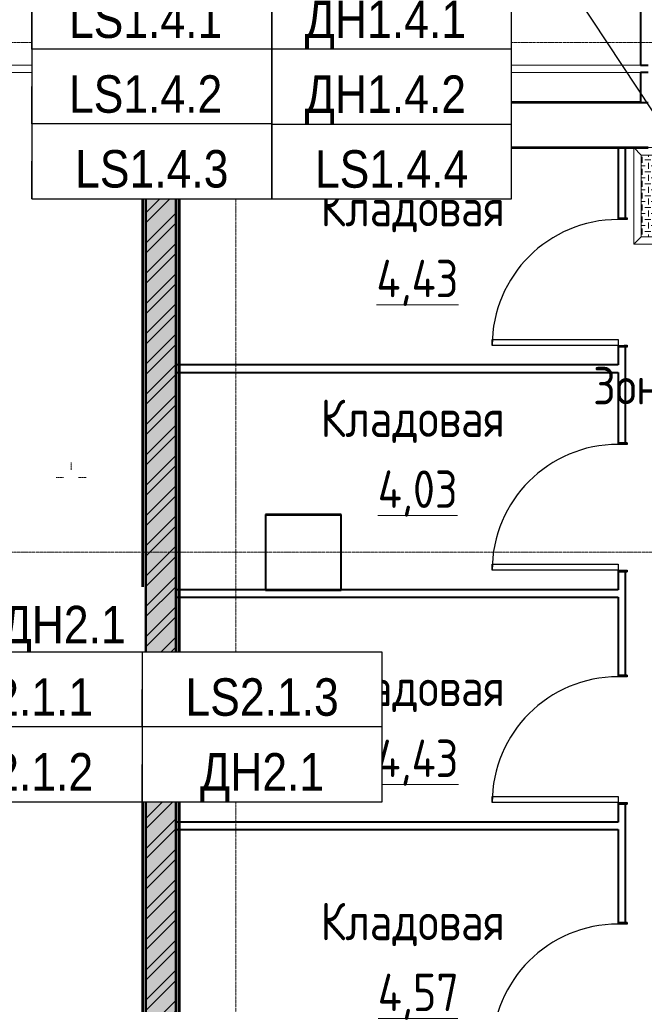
# Model space of a CAD drawing. Header units: millimetres. Extents: x -290 to 116110, y -2975 to 80225.
# Tile 78 of 247: x 21348 to 25515, y 59746 to 66314. Entities that reach past the tile are written whole.
import ezdxf
from ezdxf import colors
from ezdxf.entities.mleader import LeaderData, LeaderLine
from ezdxf.enums import TextEntityAlignment as Align
from ezdxf.math import Vec2, Vec3

# ---------------------------------------------------------------- set-up
doc = ezdxf.new("R2018")
doc.units = ezdxf.units.MM
doc.set_wipeout_variables(frame=1)
for name, pattern in [('ADSK_Линия сетки', [25, 20, -2.5, 0, -2.5]), ('ADSK_Осевая', [14, 10, -2, 0, -2]), ('ADSK_Штриховая_ш3 п1_5', [4.5, 3, -1.5]), ('Штрих_3_1_5_', [4.5, 3, -1.5])]:
    doc.linetypes.add(name, pattern=pattern)
doc.layers.add('_Разделитель помещений_', color=4, linetype='ADSK_Штриховая_ш3 п1_5', lineweight=40, true_color=0x00ffff)
for name, color, linetype, lineweight in [('Двери', 7, 'Continuous', 18), ('Каркас несущий', 7, 'Continuous', 18), ('Каркас_Импост', 7, 'Continuous', 30), ('КИП_выноска', 6, 'Continuous', 25), ('Марки помещений', 7, 'Continuous', 20), ('Монтажный зазор', 7, 'Continuous', 30), ('Несущие колонны', 7, 'Continuous', 18), ('Окна', 7, 'Continuous', 18), ('Осевая линия', 7, 'ADSK_Осевая', 18), ('Оси', 7, 'Continuous', 9), ('Панель', 7, 'Continuous', 30), ('Перекрытия', 7, 'Continuous', 18), ('Стены разрез', 7, 'Continuous', 40), ('Стены штриховка', 7, 'Continuous', 40)]:
    doc.layers.add(name, color=color, linetype=linetype, lineweight=lineweight)
doc.styles.add('Arial', font='arial.ttf', dxfattribs={"width": 0.85, "height": 350})
doc.styles.add('GOST 2.304', font='simplex.shx', dxfattribs={"width": 0.65, "oblique": 15})
doc.styles.add('GOST Common', font='GOST_Common.ttf', dxfattribs={"width": 0.9, "height": 250})
doc.styles.get("Standard").update_dxf_attribs({"font": 'arial.ttf'})
pattern_1 = [(50, (0, 0), (218.6211678, -19.1267987), [22.86, -251.46]), (355, (0, 0), (-42.2918743, 229.2684153), [18.288, -201.168]), (100.451, (18.22, -1.6), (176.3310746, 210.139632), [19.428, -213.708]), (46.184, (0, 60.96), (325.29495, -50.4516404), [34.29, -377.19]), (96.636, (27.1, 56.76), (284.8830085, 296.912656), [29.142, -320.562]), (351.184, (0, 60.96), (284.8858166, 296.910704), [27.432, -301.752]), (21, (30.48, 45.72), (181.9375257, -122.7183205), [22.86, -251.46]), (326, (30.48, 45.72), (74.1622266, 221.0261817), [18.288, -201.168]), (71.451, (45.64, 35.5), (256.100348, 98.305262), [19.428, -213.708]), (37.5, (0, 0), (3.70638957, 101.46589536), [3.353, -195.377, 3.353, -200.863, -201.93]), (37.5, (0, 0), (3.70638957, 101.46589536), [-402.946, 3.353, -198.577]), (7.5, (0, 0), (80.18357624, 120.2165259), [3.353, -113.081, 3.353, -190.805, -76.962]), (7.5, (0, 0), (80.18357624, 120.2165259), [-310.591, 3.353, -73.609]), (327.5, (-67.97, 0), (162.70864647, -6.87497134), [3.353, -72.847, 3.353, -234.391, -315.468]), (327.5, (-67.97, 0), (162.70864647, -6.87497134), [-313.944, 3.353, -312.115]), (317.5, (-98.45, 0), (177.7546761, 30.511831), [3.353, -95.707, 3.353, -154.534, -224.028]), (317.5, (-98.45, 0), (177.7546761, 30.511831), [-256.946, 3.353, -220.675])]
pattern_2 = [(45, (0, 0), (-101.0278814, 101.0278814), []), (45, (67.35, 0), (-101.0278814, 101.0278814), [])]
pattern_3 = [(0, (0, 0), (406.4, 101.6), [33.528, -271.272, 33.528, -271.272, -1625.6]), (0, (0, 0), (406.4, 101.6), [-609.6, 33.528, -576.072, 33.528, -271.272, -711.2]), (0, (0, 0), (406.4, 101.6), [-1524, 33.528, -169.672, 33.528, -474.472]), (120, (152.4, 50.8), (-291.188181, 301.1527241), [33.528, -271.272, 33.528, -271.272, -1625.6]), (120, (152.4, 50.8), (-291.188181, 301.1527241), [-609.6, 33.528, -576.072, 33.528, -271.272, -711.2]), (120, (152.4, 50.8), (-291.188181, 301.1527241), [-1524, 33.528, -169.672, 33.528, -474.472]), (240, (203.2, 254), (-115.211819, -402.7527241), [33.528, -271.272, 33.528, -271.272, -1625.6]), (240, (203.2, 254), (-115.211819, -402.7527241), [-609.6, 33.528, -576.072, 33.528, -271.272, -711.2]), (240, (203.2, 254), (-115.211819, -402.7527241), [-1524, 33.528, -169.672, 33.528, -474.472])]

# ---------------------------------------------------------------- blocks, each defined once
blk = doc.blocks.new('101_Дверь_Однопольная - _ПЧ_800х2000_Кладовая_Пр-4171002-B2_-11_400__На лист секция 4_-11_400')
at = {"layer": 'Каркас_Импост', "color": 253, "true_color": 0xaaaaaa}
for p, q in [((-430, 25), (-420, 25)), ((-430, -35), (-430, 25)), ((-420, 25), (-420, -15)), ((420, 25), (430, 25)), ((420, -15), (420, 25)), ((430, 25), (430, -35)), ((-419, -35), (-430, -35)), ((-420, -15), (-419, -15)), ((-419, -15), (-419, -35)), ((419, -15), (420, -15)), ((419, -35), (419, -15)), ((430, -35), (419, -35))]:
    blk.add_line(p, q, dxfattribs=at)
at = {"layer": 'Монтажный зазор', "color": 253, "true_color": 0xaaaaaa}
for p, q in [((-431, 25), (-430, 25)), ((-431, -35), (-431, 25)), ((-430, 25), (-430, -35)), ((430, -35), (430, 25)), ((430, 25), (431, 25)), ((431, 25), (431, -35)), ((-430, -35), (-431, -35)), ((431, -35), (430, -35))]:
    blk.add_line(p, q, dxfattribs=at)
at = {"layer": 'Панель', "color": 253, "true_color": 0xaaaaaa}
for p, q in [((-420, 865), (-380, 865)), ((-420, 25), (-420, 865)), ((-380, 865), (-380, 25)), ((-380, 25), (-420, 25))]:
    blk.add_line(p, q, dxfattribs=at)
blk.add_arc((-420, 25), 840, 0, 90, dxfattribs=at)
blk = doc.blocks.new('105_Приямок_C крышкой - 600х800-V17-B2_-11_400__На лист секция 4_-11_400')
at = {"layer": 'Каркас несущий', "lineweight": 9, "true_color": 0xd2d2d2}
h = blk.add_hatch(dxfattribs=at)
h.set_pattern_fill('FP_4', color=254, style=0, pattern_type=2)
h.set_pattern_definition([(180, (-42.23, -380), (5e-14, 400), [40, -360]), (180, (-122.23, -380), (5e-14, 400), [40, -360]), (180, (-202.23, -380), (5e-14, 400), [40, -360]), (180, (-282.23, -380), (5e-14, 400), [40, -360]), (180, (-362.23, -380), (5e-14, 400), [37.77, -362.23]), (270, (-100, -360), (400, 2e-14), [40, -360]), (270, (-180, -360), (400, 2e-14), [40, -360]), (270, (-260, -360), (400, 2e-14), [40, -360]), (270, (-340, -360), (400, 2e-14), [40, -360]), (270, (-20, -360), (400, 2e-14), [40, -360]), (180, (0, -340), (5e-14, 400), [40, -360]), (180, (-80, -340), (5e-14, 400), [40, -360]), (180, (-160, -340), (5e-14, 400), [40, -360]), (180, (-240, -340), (5e-14, 400), [40, -360]), (180, (-320, -340), (5e-14, 400), [40, -360]), (270, (-57.77, -320), (400, 2e-14), [40, -360]), (270, (-137.77, -320), (400, 2e-14), [40, -360]), (270, (-217.77, -320), (400, 2e-14), [40, -360]), (270, (-297.77, -320), (400, 2e-14), [40, -360]), (270, (-377.77, -320), (400, 2e-14), [40, -360]), (180, (-42.23, -300), (5e-14, 400), [40, -360]), (180, (-122.23, -300), (5e-14, 400), [40, -360]), (180, (-202.23, -300), (5e-14, 400), [40, -360]), (180, (-282.23, -300), (5e-14, 400), [40, -360]), (180, (-362.23, -300), (5e-14, 400), [37.77, -362.23]), (270, (-100, -280), (400, 2e-14), [40, -360]), (270, (-180, -280), (400, 2e-14), [40, -360]), (270, (-260, -280), (400, 2e-14), [40, -360]), (270, (-340, -280), (400, 2e-14), [40, -360]), (270, (-20, -280), (400, 2e-14), [40, -360]), (180, (0, -260), (5e-14, 400), [40, -360]), (180, (-80, -260), (5e-14, 400), [40, -360]), (180, (-160, -260), (5e-14, 400), [40, -360]), (180, (-240, -260), (5e-14, 400), [40, -360]), (180, (-320, -260), (5e-14, 400), [40, -360]), (270, (-57.77, -240), (400, 2e-14), [40, -360]), (270, (-137.77, -240), (400, 2e-14), [40, -360]), (270, (-217.77, -240), (400, 2e-14), [40, -360]), (270, (-297.77, -240), (400, 2e-14), [40, -360]), (270, (-377.77, -240), (400, 2e-14), [40, -360]), (180, (-42.23, -220), (5e-14, 400), [40, -360]), (180, (-122.23, -220), (5e-14, 400), [40, -360]), (180, (-202.23, -220), (5e-14, 400), [40, -360]), (180, (-282.23, -220), (5e-14, 400), [40, -360]), (180, (-362.23, -220), (5e-14, 400), [37.77, -362.23]), (270, (-100, -200), (400, 2e-14), [40, -360]), (270, (-180, -200), (400, 2e-14), [40, -360]), (270, (-260, -200), (400, 2e-14), [40, -360]), (270, (-340, -200), (400, 2e-14), [40, -360]), (270, (-20, -200), (400, 2e-14), [40, -360]), (180, (0, -180), (5e-14, 400), [40, -360]), (180, (-80, -180), (5e-14, 400), [40, -360]), (180, (-160, -180), (5e-14, 400), [40, -360]), (180, (-240, -180), (5e-14, 400), [40, -360]), (180, (-320, -180), (5e-14, 400), [40, -360]), (270, (-57.77, -160), (400, 2e-14), [40, -360]), (270, (-137.77, -160), (400, 2e-14), [40, -360]), (270, (-217.77, -160), (400, 2e-14), [40, -360]), (270, (-297.77, -160), (400, 2e-14), [40, -360]), (270, (-377.77, -160), (400, 2e-14), [40, -360]), (180, (-42.23, -140), (5e-14, 400), [40, -360]), (180, (-122.23, -140), (5e-14, 400), [40, -360]), (180, (-202.23, -140), (5e-14, 400), [40, -360]), (180, (-282.23, -140), (5e-14, 400), [40, -360]), (180, (-362.23, -140), (5e-14, 400), [37.77, -362.23]), (270, (-100, -120), (400, 2e-14), [40, -360]), (270, (-180, -120), (400, 2e-14), [40, -360]), (270, (-260, -120), (400, 2e-14), [40, -360]), (270, (-340, -120), (400, 2e-14), [40, -360]), (270, (-20, -120), (400, 2e-14), [40, -360]), (180, (0, -100), (5e-14, 400), [40, -360]), (180, (-80, -100), (5e-14, 400), [40, -360]), (180, (-160, -100), (5e-14, 400), [40, -360]), (180, (-240, -100), (5e-14, 400), [40, -360]), (180, (-320, -100), (5e-14, 400), [40, -360]), (270, (-57.77, -80), (400, 2e-14), [40, -360]), (270, (-137.77, -80), (400, 2e-14), [40, -360]), (270, (-217.77, -80), (400, 2e-14), [40, -360]), (270, (-297.77, -80), (400, 2e-14), [40, -360]), (270, (-377.77, -80), (400, 2e-14), [40, -360]), (180, (-42.23, -60), (5e-14, 400), [40, -360]), (180, (-122.23, -60), (5e-14, 400), [40, -360]), (180, (-202.23, -60), (5e-14, 400), [40, -360]), (180, (-282.23, -60), (5e-14, 400), [40, -360]), (180, (-362.23, -60), (5e-14, 400), [37.77, -362.23]), (270, (-100, -40), (400, 2e-14), [40, -360]), (270, (-180, -40), (400, 2e-14), [40, -360]), (270, (-260, -40), (400, 2e-14), [40, -360]), (270, (-340, -40), (400, 2e-14), [40, -360]), (270, (-20, -40), (400, 2e-14), [40, -360]), (180, (0, -20), (5e-14, 400), [40, -360]), (180, (-80, -20), (5e-14, 400), [40, -360]), (180, (-160, -20), (5e-14, 400), [40, -360]), (180, (-240, -20), (5e-14, 400), [40, -360]), (180, (-320, -20), (5e-14, 400), [40, -360]), (270, (-57.77, 0), (400, 2e-14), [40, -360]), (270, (-137.77, 0), (400, 2e-14), [40, -360]), (270, (-217.77, 0), (400, 2e-14), [40, -360]), (270, (-297.77, 0), (400, 2e-14), [40, -360]), (270, (-377.77, 0), (400, 2e-14), [40, -360])])
h.paths.add_polyline_path([(-395, -272.5), (120, -272.5), (120, -173.2), (186.3, -60.7), (296.4, 2.5), (395, 2.5), (395, 272.5), (-395, 272.5)])
h.paths.add_polyline_path([(280, -272.5), (395, -272.5), (395, -157.5), (337.8, -157.9), (301.4, -178.9), (280, -216.1), (280, -241.8)])
at = {"layer": 'Каркас несущий', "color": 253, "true_color": 0xaaaaaa}
for p, q in [((-395, 272.5), (-445, 322.5)), ((395, 272.5), (445, 322.5)), ((-395, -272.5), (-445, -322.5)), ((395, -272.5), (445, -322.5))]:
    blk.add_line(p, q, dxfattribs=at)
at = {"layer": 'Каркас несущий', "color": 253, "lineweight": 9, "true_color": 0xaaaaaa}
for p, q in [((395, 272.5), (-395, 272.5)), ((-395, 272.5), (-395, -272.5)), ((395, -272.5), (395, 272.5)), ((-395, -272.5), (395, -272.5))]:
    blk.add_line(p, q, dxfattribs=at)
at = {"layer": 'Окна', "color": 253, "true_color": 0xaaaaaa}
for p, q in [((-445, -322.5), (-445, 322.5)), ((-445, 322.5), (445, 322.5)), ((395, 272.5), (-395, 272.5)), ((-395, 272.5), (-395, -272.5)), ((395, 272.5), (395, -272.5)), ((445, 322.5), (445, -322.5)), ((445, -322.5), (-445, -322.5)), ((-395, -272.5), (395, -272.5))]:
    blk.add_line(p, q, dxfattribs=at)
blk = doc.blocks.new('135_SLK_GD_AR_rvt-1-B2_-11_400__На лист секция 4_-11_400')
at = {"layer": 'Стены разрез', "lineweight": 9, "true_color": 0xaaaaaa}
h = blk.add_hatch(dxfattribs=at)
h.set_pattern_fill('FP_5', color=253, style=0, pattern_type=2)
h.set_pattern_definition(pattern_3)
h.paths.add_polyline_path([(-13113429.7, -9243900.3), (-13113409.7, -9243900.3), (-13113409.7, -9232950.3), (-13113429.7, -9232950.3), (-13113429.7, -9243841.3)])
h = blk.add_hatch(dxfattribs=at)
h.set_pattern_fill('FP_1', color=253, style=0, pattern_type=2)
h.set_pattern_definition(pattern_1)
h.paths.add_polyline_path([(-13113409.7, -9243900.3), (-13113209.7, -9243900.3), (-13113209.7, -9233000.3), (-13113409.7, -9233000.3), (-13113409.7, -9243841.3)])
h = blk.add_hatch(dxfattribs=at)
h.set_pattern_fill('FP_2', color=253, style=0, pattern_type=2)
h.set_pattern_definition(pattern_2)
h.paths.add_polyline_path([(-13113409.7, -9243900.3), (-13113209.7, -9243900.3), (-13113209.7, -9233000.3), (-13113409.7, -9233000.3), (-13113409.7, -9243841.3)])
h = blk.add_hatch(dxfattribs=at)
h.set_pattern_fill('FP_1', color=253, style=0, pattern_type=2)
h.set_pattern_definition(pattern_1)
h.paths.add_polyline_path([(-13113209.7, -9233250.3), (-13112609.7, -9233250.3), (-13112609.7, -9233000.3), (-13113209.7, -9233000.3), (-13113209.7, -9233226.6)])
h = blk.add_hatch(dxfattribs=at)
h.set_pattern_fill('FP_2', color=253, style=0, pattern_type=2)
h.set_pattern_definition(pattern_2)
h.paths.add_polyline_path([(-13113209.7, -9233250.3), (-13112609.7, -9233250.3), (-13112609.7, -9233000.3), (-13113209.7, -9233000.3), (-13113209.7, -9233226.6)])
h = blk.add_hatch(dxfattribs=at)
h.set_pattern_fill('FP_5', color=253, style=0, pattern_type=2)
h.set_pattern_definition(pattern_3)
h.paths.add_polyline_path([(-13113209.7, -9233270.3), (-13112609.7, -9233270.3), (-13112609.7, -9233250.3), (-13113209.7, -9233250.3)])
h = blk.add_hatch(dxfattribs=at)
h.set_pattern_fill('FP_5', color=253, style=0, pattern_type=2)
h.set_pattern_definition(pattern_3)
h.paths.add_polyline_path([(-13113209.7, -9243700.3), (-13113189.7, -9243700.3), (-13113189.7, -9233270.3), (-13113209.7, -9233270.3), (-13113209.7, -9243282.7)])
at = {"layer": '_Разделитель помещений_', "color": 131, "linetype": 'Штрих_3_1_5_', "true_color": 0xaaffff}
for p, q in [((-13112459.7, -9232950.3), (-13112459.7, -9233000.3)), ((-13112459.7, -9233000.3), (-13112609.7, -9233000.3))]:
    blk.add_line(p, q, dxfattribs=at)
at = {"layer": 'Перекрытия', "color": 253, "true_color": 0xaaaaaa}
for p, q in [((-13114684.7, -9232950.3), (-13113459.7, -9232950.3)), ((-13112459.7, -9232950.3), (-13111659.7, -9232950.3)), ((-13111609.7, -9232950.3), (-13110109.7, -9232950.3)), ((-13113434.6, -9233000.3), (-13114684.7, -9233000.3)), ((-13111659.7, -9233000.3), (-13112109.7, -9233000.3)), ((-13112109.7, -9233000.3), (-13112109.7, -9233200.3)), ((-13110109.7, -9233000.3), (-13111609.7, -9233000.3)), ((-13112109.7, -9233200.3), (-13111659.7, -9233200.3)), ((-13111609.7, -9233200.3), (-13110109.7, -9233200.3)), ((-13112609.7, -9233500.3), (-13112609.7, -9233270.3)), ((-13110259.7, -9233500.3), (-13112609.7, -9233500.3)), ((-13110154.7, -9233500.3), (-13110209.7, -9233500.3)), ((-13112609.7, -9236450.3), (-13112609.7, -9235950.3)), ((-13112609.7, -9235950.3), (-13112109.7, -9235950.3)), ((-13112109.7, -9235950.3), (-13112109.7, -9236450.3))]:
    blk.add_line(p, q, dxfattribs=at)
at = {"layer": 'Стены разрез', "color": 253, "true_color": 0xaaaaaa}
for p, q in [((-13111659.7, -9229800.3), (-13111659.7, -9232950.3)), ((-13111609.7, -9232950.3), (-13111609.7, -9229800.3)), ((-13110109.7, -9229800.3), (-13110109.7, -9232950.3)), ((-13113461.7, -9232548.3), (-13113461.7, -9232950.3)), ((-13112457.7, -9232998.3), (-13112457.7, -9232562.5)), ((-13113461.7, -9232950.3), (-13113461.7, -9232952.3)), ((-13113461.7, -9232952.3), (-13113434.7, -9232952.3)), ((-13113434.7, -9232950.3), (-13113434.7, -9243900.3)), ((-13113434.7, -9232952.3), (-13113434.7, -9232950.3)), ((-13113409.7, -9243900.3), (-13113409.7, -9232950.3)), ((-13112459.7, -9232950.3), (-13112459.7, -9233000.3)), ((-13111659.7, -9232950.3), (-13111609.7, -9232950.3)), ((-13110109.7, -9232950.3), (-13110059.7, -9232950.3)), ((-13113409.7, -9233000.3), (-13113409.7, -9243900.3)), ((-13113209.7, -9233000.3), (-13113409.7, -9233000.3)), ((-13112609.7, -9233000.3), (-13113209.7, -9233000.3)), ((-13112609.7, -9233250.3), (-13112609.7, -9233000.3)), ((-13112459.7, -9233000.3), (-13112457.7, -9233000.3)), ((-13112107.7, -9232998.3), (-13112457.7, -9232998.3)), ((-13112457.7, -9233000.3), (-13112109.7, -9233000.3)), ((-13112109.7, -9233000.3), (-13112109.7, -9233200.3)), ((-13112107.7, -9233000.3), (-13112107.7, -9232998.3)), ((-13112107.7, -9233198.3), (-13112107.7, -9233000.3)), ((-13111609.7, -9233000.3), (-13111659.7, -9233000.3)), ((-13111659.7, -9233000.3), (-13111659.7, -9233198.3)), ((-13111609.7, -9233198.3), (-13111609.7, -9233000.3)), ((-13110059.7, -9233000.3), (-13110109.7, -9233000.3)), ((-13110109.7, -9233000.3), (-13110109.7, -9233198.3)), ((-13112109.7, -9233200.3), (-13112107.7, -9233200.3)), ((-13111659.7, -9233198.3), (-13112107.7, -9233198.3)), ((-13112107.7, -9233200.3), (-13111659.7, -9233200.3)), ((-13111659.7, -9233200.3), (-13111609.7, -9233200.3)), ((-13110261.3, -9233198.3), (-13111609.7, -9233198.3)), ((-13111609.7, -9233200.3), (-13110261.3, -9233200.3)), ((-13110208.1, -9233198.3), (-13110261.3, -9233198.3)), ((-13110261.3, -9233200.3), (-13110208.1, -9233200.3)), ((-13110109.7, -9233198.3), (-13110208.1, -9233198.3)), ((-13110208.1, -9233200.3), (-13110109.7, -9233200.3)), ((-13110109.7, -9233200.3), (-13110059.7, -9233200.3)), ((-13113209.7, -9233275.3), (-13113209.7, -9233250.3)), ((-13113209.7, -9233250.3), (-13113209.7, -9233270.3)), ((-13113184.7, -9233275.3), (-13112611.7, -9233275.3)), ((-13113184.7, -9243675.3), (-13113184.7, -9233275.3)), ((-13112611.7, -9233250.3), (-13112609.7, -9233250.3)), ((-13112609.7, -9233250.3), (-13112611.7, -9233250.3)), ((-13112611.7, -9233275.3), (-13112611.7, -9233502.3)), ((-13112609.7, -9233270.3), (-13112609.7, -9233250.3)), ((-13112609.7, -9233500.3), (-13112609.7, -9233270.3)), ((-13112611.7, -9233502.3), (-13112609.7, -9233502.3)), ((-13112109.7, -9233500.3), (-13112609.7, -9233500.3)), ((-13112609.7, -9233502.3), (-13112109.7, -9233502.3)), ((-13111661.3, -9233500.3), (-13112109.7, -9233500.3)), ((-13112109.7, -9233502.3), (-13111661.3, -9233502.3)), ((-13111608.1, -9233500.3), (-13111661.3, -9233500.3)), ((-13111661.3, -9233502.3), (-13111608.1, -9233502.3)), ((-13110111.3, -9233500.3), (-13111608.1, -9233500.3)), ((-13111608.1, -9233502.3), (-13110111.3, -9233502.3)), ((-13110259.7, -9233500.3), (-13110259.7, -9233969.3)), ((-13110209.7, -9233500.3), (-13110259.7, -9233500.3)), ((-13110209.7, -9233969.3), (-13110209.7, -9233500.3)), ((-13110058.1, -9233500.3), (-13110111.3, -9233500.3)), ((-13110111.3, -9233502.3), (-13110058.1, -9233502.3)), ((-13110259.7, -9234831.3), (-13110259.7, -9234950.3)), ((-13110209.7, -9235469.3), (-13110209.7, -9234831.3)), ((-13110259.7, -9234950.3), (-13113209.7, -9234950.3)), ((-13113209.7, -9235000.3), (-13110259.7, -9235000.3)), ((-13110259.7, -9235000.3), (-13110259.7, -9235469.3)), ((-13112609.7, -9235948.3), (-13112611.7, -9235948.3)), ((-13112611.7, -9235948.3), (-13112611.7, -9236450.3)), ((-13112109.7, -9235948.3), (-13112609.7, -9235948.3)), ((-13112609.7, -9236450.3), (-13112609.7, -9235950.3)), ((-13112609.7, -9235950.3), (-13112109.7, -9235950.3)), ((-13112107.7, -9235948.3), (-13112109.7, -9235948.3)), ((-13112109.7, -9235950.3), (-13112109.7, -9236450.3)), ((-13112107.7, -9236452.3), (-13112107.7, -9235948.3)), ((-13110259.7, -9236331.3), (-13110259.7, -9236450.3)), ((-13110209.7, -9237019.3), (-13110209.7, -9236331.3)), ((-13110259.7, -9236450.3), (-13113209.7, -9236450.3)), ((-13113209.7, -9236500.3), (-13110259.7, -9236500.3)), ((-13112611.7, -9236450.3), (-13112611.7, -9236452.3)), ((-13112611.7, -9236452.3), (-13112109.7, -9236452.3)), ((-13112109.7, -9236450.3), (-13112609.7, -9236450.3)), ((-13112109.7, -9236452.3), (-13112107.7, -9236452.3)), ((-13110259.7, -9236500.3), (-13110259.7, -9237019.3)), ((-13110259.7, -9237881.3), (-13110259.7, -9238000.3)), ((-13110209.7, -9238669.3), (-13110209.7, -9237881.3)), ((-13110259.7, -9238000.3), (-13113209.7, -9238000.3)), ((-13113209.7, -9238050.3), (-13110259.7, -9238050.3)), ((-13110259.7, -9238050.3), (-13110259.7, -9238669.3))]:
    blk.add_line(p, q, dxfattribs=at)
at = {"layer": 'Стены штриховка', "color": 253, "true_color": 0xaaaaaa}
for p, q in [((-13113429.7, -9232950.3), (-13113429.7, -9243900.3)), ((-13113209.7, -9233000.3), (-13113209.7, -9233250.3)), ((-13111659.7, -9233198.3), (-13111659.7, -9233200.3)), ((-13111609.7, -9233198.3), (-13111609.7, -9233200.3)), ((-13110109.7, -9233198.3), (-13110109.7, -9233200.3)), ((-13113209.7, -9233250.3), (-13112611.7, -9233250.3)), ((-13112611.7, -9233250.3), (-13113209.7, -9233250.3)), ((-13113209.7, -9233270.3), (-13113209.7, -9233275.3)), ((-13113209.7, -9234950.3), (-13113209.7, -9233275.3)), ((-13113209.7, -9233275.3), (-13113209.7, -9234950.3)), ((-13113189.7, -9233270.3), (-13112611.7, -9233270.3)), ((-13113189.7, -9233275.3), (-13113189.7, -9233270.3)), ((-13113189.7, -9243680.3), (-13113189.7, -9233275.3)), ((-13112611.7, -9233270.3), (-13112609.7, -9233270.3)), ((-13113209.7, -9235000.3), (-13113209.7, -9234950.3)), ((-13113209.7, -9234950.3), (-13113209.7, -9235000.3)), ((-13113209.7, -9234950.3), (-13113209.7, -9235000.3)), ((-13113209.7, -9236450.3), (-13113209.7, -9235000.3)), ((-13113209.7, -9235000.3), (-13113209.7, -9236450.3)), ((-13113209.7, -9236500.3), (-13113209.7, -9236450.3)), ((-13113209.7, -9236450.3), (-13113209.7, -9236500.3)), ((-13113209.7, -9236450.3), (-13113209.7, -9236500.3)), ((-13113209.7, -9238000.3), (-13113209.7, -9236500.3)), ((-13113209.7, -9236500.3), (-13113209.7, -9238000.3)), ((-13113209.7, -9238050.3), (-13113209.7, -9238000.3)), ((-13113209.7, -9238000.3), (-13113209.7, -9238050.3)), ((-13113209.7, -9238000.3), (-13113209.7, -9238050.3)), ((-13113209.7, -9239650.3), (-13113209.7, -9238050.3)), ((-13113209.7, -9238050.3), (-13113209.7, -9239650.3))]:
    blk.add_line(p, q, dxfattribs=at)
at = {"layer": 'Двери', "color": 253, "lineweight": 18, "true_color": 0xaaaaaa, "rotation": 89.99999999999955}
for p in [(-13110234.7, -9234400.3), (-13110234.7, -9235900.3), (-13110234.7, -9237450.3), (-13110234.7, -9239100.3)]:
    blk.add_blockref('101_Дверь_Однопольная - _ПЧ_800х2000_Кладовая_Пр-4171002-B2_-11_400__На лист секция 4_-11_400', p, dxfattribs=at)
at = {"layer": 'Окна', "color": 253, "lineweight": 18, "true_color": 0xaaaaaa}
blk.add_blockref('105_Приямок_C крышкой - 600х800-V17-B2_-11_400__На лист секция 4_-11_400', (-13109709.7, -9233822.8), dxfattribs=at)
blk = doc.blocks.new('Бетон-Прямоугольная-Колонна - CLM_Подземные этажи_В40-400х1000-V102-B2_-11_400__На лист секция 4_-11_400')
at = {"layer": 'Несущие колонны', "lineweight": 9, "true_color": 0xaaaaaa}
h = blk.add_hatch(dxfattribs=at)
h.set_pattern_fill('FP_41', color=253, style=0, pattern_type=2)
h.set_pattern_definition([(135, (-9232750.3, 13112959.66), (-314.308964, -314.308964), []), (135, (-9232750.3, 13113273.97), (-314.308964, -314.308964), [555.625, -111.125, 3.353, -107.772])])
h.paths.add_polyline_path([(200, 500), (-200, 500), (-200, -500), (200, -500), (200, -300.5)])
at = {"layer": 'Несущие колонны', "color": 253, "lineweight": 40, "true_color": 0xaaaaaa}
for p, q in [((200, 500), (-200, 500)), ((-200, 500), (-200, -500)), ((200, -500), (200, 500)), ((-200, -500), (200, -500))]:
    blk.add_line(p, q, dxfattribs=at)
blk = doc.blocks.new('135_SLK_GD_KR_rvt-1-B2_-11_400__На лист секция 4_-11_400')
at = {"layer": 'Несущие колонны', "color": 7, "lineweight": 18, "true_color": 0xffffff, "rotation": 269.9999999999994}
blk.add_blockref('Бетон-Прямоугольная-Колонна - CLM_Подземные этажи_В40-400х1000-V102-B2_-11_400__На лист секция 4_-11_400', (-13112959.7, -9232750.3), dxfattribs=at)
blk = doc.blocks.new('A$Cc005853f')
at = {"layer": 'Осевая линия', "color": 5, "true_color": 0x0000ff}
for p, q in [((19603.1, 62394.4), (19603.1, 62439.4)), ((19503.1, 62339.4), (19548.1, 62339.4)), ((19550, 62339.4), (19552, 62339.4)), ((19603.1, 62389.4), (19603.1, 62394.4)), ((19653.1, 62339.4), (19658.1, 62339.4)), ((19658.1, 62339.4), (19698.1, 62339.4)), ((19698.1, 62339.4), (19699.6, 62339.4)), ((19700, 62339.4), (19703.1, 62339.4))]:
    blk.add_line(p, q, dxfattribs=at)
at = {"layer": 'Оси', "color": 253, "linetype": 'ADSK_Линия сетки', "true_color": 0xaaaaaa}
for p, q in [((20703.1, 2607.6), (20703.1, 76890.2)), ((96019.7, 65239.4), (2670.3, 65239.4)), ((96019.7, 61839.4), (2670.5, 61839.4))]:
    blk.add_line(p, q, dxfattribs=at)
at = {"lineweight": 5}
for name in ['135_SLK_GD_KR_rvt-1-B2_-11_400__На лист секция 4_-11_400', '135_SLK_GD_AR_rvt-1-B2_-11_400__На лист секция 4_-11_400']:
    blk.add_blockref(name, (13133512.8, 9298039.8), dxfattribs=at)
at = {"layer": 'Марки помещений', "lineweight": 9, "char_height": 250, "attachment_point": 1, "style": 'GOST Common'}
for s, insert, width in [('Кладовая', (21268.4, 64264.1), 1623.417), ('\\L4,43', (21640.6, 63790.9), 721.519), ('Зона', (23086.7, 63076), 815.316), ('Кладовая', (21268.4, 62858.7), 1623.417), ('\\L4,03', (21649.6, 62385.5), 699.873), ('Кладовая', (21268.4, 61063.1), 1623.417), ('\\L4,43', (21640.6, 60589.9), 721.519), ('Кладовая', (21268.4, 59501.6), 1623.417), ('\\L4,57', (21649.6, 59028.4), 699.873)]:
    blk.add_mtext(s, dxfattribs=dict(at, insert=insert, width=width))
blk = doc.blocks.new('_None')
blk = doc.blocks.new('*U339')
at = {"color": 0, "linetype": 'Continuous', "lineweight": 30, "ltscale": 75, "width": 0.85, "flags": 104}
blk.add_attdef('ПРИМЕЧАНИЕ_1', text='', height=2.5, dxfattribs=at).set_placement((8, 3.611), align=Align.BOTTOM_CENTER)
at = {"color": 0, "lineweight": 30, "width": 0.85, "flags": 104}
blk.add_attdef('ПРИМЕЧАНИЕ_2', text='', height=2.5, dxfattribs=at).set_placement((8, -7.53), align=Align.BOTTOM_CENTER)
at = {"color": 0, "lineweight": 30, "style": 'GOST 2.304', "width": 0.85}
for tag, p in [('ИМЯ_КАБЕЛЯ_2', (8, -7.5)), ('ИМЯ_КАБЕЛЯ_3', (8, -12.5)), ('ИМЯ_КАБЕЛЯ_4', (8, -17.5)), ('ИМЯ_КАБЕЛЯ_5', (8, -22.5)), ('ИМЯ_КАБЕЛЯ_6', (8, -27.5)), ('ИМЯ_КАБЕЛЯ_7', (8, -32.5)), ('ИМЯ_КАБЕЛЯ_8', (8, -37.5)), ('ИМЯ_КАБЕЛЯ_9', (8, -42.5))]:
    blk.add_attdef(tag, text='', height=2.5, dxfattribs=at).set_placement(p, align=Align.BOTTOM_CENTER)
at = {"linetype": 'Continuous'}
blk.add_wipeout([(0, 2.5), (16, 2.5), (16, -2.5), (0, -2.5)], dxfattribs=at)
at = {"color": 0}
blk.add_line((0, -2.5), (0, 0), dxfattribs=at)
at = {"color": 0, "linetype": 'Continuous'}
blk.add_lwpolyline([(0, -2.5), (16, -2.5), (16, 2.5), (0, 2.5)], close=True, dxfattribs=at)
at = {"color": 0, "lineweight": 30, "style": 'GOST 2.304', "width": 0.85}
blk.add_attdef('ИМЯ_КАБЕЛЯ_1', text='', height=2.5, dxfattribs=at).set_placement((8, -2.5), align=Align.BOTTOM_CENTER)

msp = doc.modelspace()

# ---------------------------------------------------------------- block references
msp.add_blockref('A$Cc005853f', (2087, 921.7))

# ---------------------------------------------------------------- next in the draw order: leaders
at = {"layer": 'КИП_выноска'}
ml = msp.add_multileader_mtext('Standard', dxfattribs=at)
ml.set_content('LS1.4.1...LS1.4.4\\PДН1.4.1, ДН1.4.2', color=256, style='Arial')
ml.set_leader_properties(color=256, linetype='ByLayer', lineweight=-1)
ml.set_arrow_properties(name='NONE')
ml.build(insert=Vec2(0, 0))
ml.multileader.update_dxf_attribs({"has_dogleg": 0, "text_left_attachment_type": 6, "text_right_attachment_type": 6, "dogleg_length": 0.5, "arrow_head_size": 300})
ctx = ml.context
ctx.base_point, ctx.char_height, ctx.arrow_head_size, ctx.landing_gap_size, ctx.plane_origin = Vec3(22083.2, 67196.7), 250, 300, 100, Vec3(27297, 64636.1)
ctx.left_attachment, ctx.right_attachment, ctx.text_align_type = 6, 6, 2
notes = []
notes.append((ctx, [(1, (1, 1, 0), (24584.3, 67196.7), (-1, 0), 0.5, [(0, [(25930.3, 65159.1)], 0, [])])]))
ctx.mtext.insert, ctx.mtext.width, ctx.mtext.alignment, ctx.mtext.flow_direction = Vec3(24483.8, 67505), 3078.848, 3, 5
ctx.mtext.has_bg_fill, ctx.mtext.bg_color, ctx.mtext.bg_scale_factor, ctx.mtext.bg_transparency, ctx.mtext.use_window_bg_color = 1, -1027028792, 1.5, 0, 1
ml = msp.add_multileader_mtext('Standard', dxfattribs=at)
ml.set_content('ШУ-ДН2.1', color=256, style='Arial')
ml.set_leader_properties(color=256, linetype='ByLayer', lineweight=-1)
ml.set_arrow_properties(name='NONE')
ml.build(insert=Vec2(0, 0))
ml.multileader.update_dxf_attribs({"has_dogleg": 0, "text_left_attachment_type": 6, "text_right_attachment_type": 6, "dogleg_length": 0.5, "arrow_head_size": 300})
ctx = ml.context
ctx.base_point, ctx.char_height, ctx.arrow_head_size, ctx.landing_gap_size, ctx.plane_origin = Vec3(20567.5, 62095.6), 250, 300, 100, Vec3(17280.5, 60974.1)
ctx.left_attachment, ctx.right_attachment = 6, 6
notes.append((ctx, [(0, (1, 1, 0), (20567, 62095.6), (1, 0), 0.5, [(0, [(19985.1, 63206.2)], 0, [])])]))
ctx.mtext.insert, ctx.mtext.flow_direction = Vec3(20667.5, 62403.9), 5
ctx.mtext.has_bg_fill, ctx.mtext.bg_color, ctx.mtext.bg_scale_factor, ctx.mtext.bg_transparency, ctx.mtext.use_window_bg_color = 1, -1027028792, 1.5, 0, 1
for ctx, leaders in notes:
    for number, flags, end, landing, length, lines in leaders:
        leader = LeaderData()
        leader.index, (leader.has_last_leader_line, leader.has_dogleg_vector, leader.attachment_direction) = number, flags
        leader.last_leader_point, leader.dogleg_vector, leader.dogleg_length = Vec3(end), Vec3(landing), length
        for number, points, colour, breaks in lines:
            line = LeaderLine()
            line.index, line.vertices, line.color, line.breaks = number, Vec3.list(points), colors.encode_raw_color(colour), breaks
            leader.lines.append(line)
        ctx.leaders.append(leader)

# ---------------------------------------------------------------- next in the draw order: block references
ref = msp.add_blockref('*U339', (21428.9, 66367.4), dxfattribs=dict(at, xscale=100, yscale=100, zscale=100))
lines = msp.add_mtext('\\W0.8500;', dxfattribs={"layer": '0', "color": 0, "linetype": 'Continuous', "lineweight": 30, "ltscale": 75, "insert": (22228.9, 66728.5), "char_height": 2.5, "attachment_point": 1})
ref.add_attrib('ПРИМЕЧАНИЕ_1', '', (22228.9, 66728.5), dxfattribs={"flags": 104}).embed_mtext(lines)
ref.add_attrib('ИМЯ_КАБЕЛЯ_1', 'LS1.4.1 ', dxfattribs={"layer": '0', "color": 0, "lineweight": 30, "height": 250, "style": 'Arial', "width": 0.85}).set_placement((22228.9, 66117.4), align=Align.BOTTOM_CENTER)
lines = msp.add_mtext('\\W0.8500;', dxfattribs={"layer": '0', "color": 0, "lineweight": 30, "insert": (22228.9, 65614.4), "char_height": 2.5, "attachment_point": 1})
ref.add_attrib('ПРИМЕЧАНИЕ_2', '', (22228.9, 65614.4), dxfattribs={"flags": 104}).embed_mtext(lines)
ref = msp.add_blockref('*U339', (20567.5, 61845.6), dxfattribs=dict(at, xscale=100, yscale=100, zscale=100))
lines = msp.add_mtext('\\W0.8500;', dxfattribs={"layer": '0', "color": 0, "linetype": 'Continuous', "lineweight": 30, "ltscale": 75, "insert": (21367.5, 62206.7), "char_height": 2.5, "attachment_point": 1})
ref.add_attrib('ПРИМЕЧАНИЕ_1', '', (21367.5, 62206.7), dxfattribs={"flags": 104}).embed_mtext(lines)
ref.add_attrib('ИМЯ_КАБЕЛЯ_1', 'LS2.1.1 ', dxfattribs={"layer": '0', "color": 0, "lineweight": 30, "height": 250, "style": 'Arial', "width": 0.85}).set_placement((21367.5, 61595.6), align=Align.BOTTOM_CENTER)
lines = msp.add_mtext('\\W0.8500;', dxfattribs={"layer": '0', "color": 0, "lineweight": 30, "insert": (21367.5, 61092.6), "char_height": 2.5, "attachment_point": 1})
ref.add_attrib('ПРИМЕЧАНИЕ_2', '', (21367.5, 61092.6), dxfattribs={"flags": 104}).embed_mtext(lines)

# ---------------------------------------------------------------- next in the draw order: block references
ref = msp.add_blockref('*U339', (21428.9, 65868.4), dxfattribs=dict(at, xscale=100, yscale=100, zscale=100))
lines = msp.add_mtext('\\W0.8500;', dxfattribs={"layer": '0', "color": 0, "linetype": 'Continuous', "lineweight": 30, "ltscale": 75, "insert": (22228.9, 66229.5), "char_height": 2.5, "attachment_point": 1})
ref.add_attrib('ПРИМЕЧАНИЕ_1', '', (22228.9, 66229.5), dxfattribs={"flags": 104}).embed_mtext(lines)
ref.add_attrib('ИМЯ_КАБЕЛЯ_1', 'LS1.4.2 ', dxfattribs={"layer": '0', "color": 0, "lineweight": 30, "height": 250, "style": 'Arial', "width": 0.85}).set_placement((22228.9, 65618.4), align=Align.BOTTOM_CENTER)
lines = msp.add_mtext('\\W0.8500;', dxfattribs={"layer": '0', "color": 0, "lineweight": 30, "insert": (22228.9, 65115.4), "char_height": 2.5, "attachment_point": 1})
ref.add_attrib('ПРИМЕЧАНИЕ_2', '', (22228.9, 65115.4), dxfattribs={"flags": 104}).embed_mtext(lines)
ref = msp.add_blockref('*U339', (20567.5, 61346.6), dxfattribs=dict(at, xscale=100, yscale=100, zscale=100))
lines = msp.add_mtext('\\W0.8500;', dxfattribs={"layer": '0', "color": 0, "linetype": 'Continuous', "lineweight": 30, "ltscale": 75, "insert": (21367.5, 61707.7), "char_height": 2.5, "attachment_point": 1})
ref.add_attrib('ПРИМЕЧАНИЕ_1', '', (21367.5, 61707.7), dxfattribs={"flags": 104}).embed_mtext(lines)
ref.add_attrib('ИМЯ_КАБЕЛЯ_1', 'LS2.1.2 ', dxfattribs={"layer": '0', "color": 0, "lineweight": 30, "height": 250, "style": 'Arial', "width": 0.85}).set_placement((21367.5, 61096.6), align=Align.BOTTOM_CENTER)
lines = msp.add_mtext('\\W0.8500;', dxfattribs={"layer": '0', "color": 0, "lineweight": 30, "insert": (21367.5, 60593.6), "char_height": 2.5, "attachment_point": 1})
ref.add_attrib('ПРИМЕЧАНИЕ_2', '', (21367.5, 60593.6), dxfattribs={"flags": 104}).embed_mtext(lines)

# ---------------------------------------------------------------- next in the draw order: block references
ref = msp.add_blockref('*U339', (21428.9, 65369.4), dxfattribs=dict(at, xscale=100, yscale=100, zscale=100))
lines = msp.add_mtext('\\W0.8500;', dxfattribs={"layer": '0', "color": 0, "linetype": 'Continuous', "lineweight": 30, "ltscale": 75, "insert": (22228.9, 65730.5), "char_height": 2.5, "attachment_point": 1})
ref.add_attrib('ПРИМЕЧАНИЕ_1', '', (22228.9, 65730.5), dxfattribs={"flags": 104}).embed_mtext(lines)
ref.add_attrib('ИМЯ_КАБЕЛЯ_1', 'LS1.4.3', dxfattribs={"layer": '0', "color": 0, "lineweight": 30, "height": 250, "style": 'Arial', "width": 0.85}).set_placement((22228.9, 65119.4), align=Align.BOTTOM_CENTER)
lines = msp.add_mtext('\\W0.8500;', dxfattribs={"layer": '0', "color": 0, "lineweight": 30, "insert": (22228.9, 64616.4), "char_height": 2.5, "attachment_point": 1})
ref.add_attrib('ПРИМЕЧАНИЕ_2', '', (22228.9, 64616.4), dxfattribs={"flags": 104}).embed_mtext(lines)
ref = msp.add_blockref('*U339', (22165.1, 61845.6), dxfattribs=dict(at, xscale=100, yscale=100, zscale=100))
lines = msp.add_mtext('\\W0.8500;', dxfattribs={"layer": '0', "color": 0, "linetype": 'Continuous', "lineweight": 30, "ltscale": 75, "insert": (22965.1, 62206.7), "char_height": 2.5, "attachment_point": 1})
ref.add_attrib('ПРИМЕЧАНИЕ_1', '', (22965.1, 62206.7), dxfattribs={"flags": 104}).embed_mtext(lines)
ref.add_attrib('ИМЯ_КАБЕЛЯ_1', 'LS2.1.3', dxfattribs={"layer": '0', "color": 0, "lineweight": 30, "height": 250, "style": 'Arial', "width": 0.85}).set_placement((22965.1, 61595.6), align=Align.BOTTOM_CENTER)
lines = msp.add_mtext('\\W0.8500;', dxfattribs={"layer": '0', "color": 0, "lineweight": 30, "insert": (22965.1, 61092.6), "char_height": 2.5, "attachment_point": 1})
ref.add_attrib('ПРИМЕЧАНИЕ_2', '', (22965.1, 61092.6), dxfattribs={"flags": 104}).embed_mtext(lines)

# ---------------------------------------------------------------- next in the draw order: block references
ref = msp.add_blockref('*U339', (23028.9, 65368.4), dxfattribs=dict(at, xscale=100, yscale=100, zscale=100))
lines = msp.add_mtext('\\W0.8500;', dxfattribs={"layer": '0', "color": 0, "linetype": 'Continuous', "lineweight": 30, "ltscale": 75, "insert": (23828.9, 65729.5), "char_height": 2.5, "attachment_point": 1})
ref.add_attrib('ПРИМЕЧАНИЕ_1', '', (23828.9, 65729.5), dxfattribs={"flags": 104}).embed_mtext(lines)
ref.add_attrib('ИМЯ_КАБЕЛЯ_1', 'LS1.4.4', dxfattribs={"layer": '0', "color": 0, "lineweight": 30, "height": 250, "style": 'Arial', "width": 0.85}).set_placement((23828.9, 65118.4), align=Align.BOTTOM_CENTER)
lines = msp.add_mtext('\\W0.8500;', dxfattribs={"layer": '0', "color": 0, "lineweight": 30, "insert": (23828.9, 64615.4), "char_height": 2.5, "attachment_point": 1})
ref.add_attrib('ПРИМЕЧАНИЕ_2', '', (23828.9, 64615.4), dxfattribs={"flags": 104}).embed_mtext(lines)
ref = msp.add_blockref('*U339', (22165.1, 61346.6), dxfattribs=dict(at, xscale=100, yscale=100, zscale=100))
lines = msp.add_mtext('\\W0.8500;', dxfattribs={"layer": '0', "color": 0, "linetype": 'Continuous', "lineweight": 30, "ltscale": 75, "insert": (22965.1, 61707.7), "char_height": 2.5, "attachment_point": 1})
ref.add_attrib('ПРИМЕЧАНИЕ_1', '', (22965.1, 61707.7), dxfattribs={"flags": 104}).embed_mtext(lines)
ref.add_attrib('ИМЯ_КАБЕЛЯ_1', 'ДН2.1', dxfattribs={"layer": '0', "color": 0, "lineweight": 30, "height": 250, "style": 'Arial', "width": 0.85}).set_placement((22965.1, 61096.6), align=Align.BOTTOM_CENTER)
lines = msp.add_mtext('\\W0.8500;', dxfattribs={"layer": '0', "color": 0, "lineweight": 30, "insert": (22965.1, 60593.6), "char_height": 2.5, "attachment_point": 1})
ref.add_attrib('ПРИМЕЧАНИЕ_2', '', (22965.1, 60593.6), dxfattribs={"flags": 104}).embed_mtext(lines)

# ---------------------------------------------------------------- next in the draw order: block references
ref = msp.add_blockref('*U339', (23028.9, 66366.4), dxfattribs=dict(at, xscale=100, yscale=100, zscale=100))
lines = msp.add_mtext('\\W0.8500;', dxfattribs={"layer": '0', "color": 0, "linetype": 'Continuous', "lineweight": 30, "ltscale": 75, "insert": (23828.9, 66727.4), "char_height": 2.5, "attachment_point": 1})
ref.add_attrib('ПРИМЕЧАНИЕ_1', '', (23828.9, 66727.4), dxfattribs={"flags": 104}).embed_mtext(lines)
ref.add_attrib('ИМЯ_КАБЕЛЯ_1', 'ДН1.4.1 ', dxfattribs={"layer": '0', "color": 0, "lineweight": 30, "height": 250, "style": 'Arial', "width": 0.85}).set_placement((23828.9, 66116.4), align=Align.BOTTOM_CENTER)
lines = msp.add_mtext('\\W0.8500;', dxfattribs={"layer": '0', "color": 0, "lineweight": 30, "insert": (23828.9, 65613.4), "char_height": 2.5, "attachment_point": 1})
ref.add_attrib('ПРИМЕЧАНИЕ_2', '', (23828.9, 65613.4), dxfattribs={"flags": 104}).embed_mtext(lines)

# ---------------------------------------------------------------- next in the draw order: block references
ref = msp.add_blockref('*U339', (23028.9, 65867.4), dxfattribs=dict(at, xscale=100, yscale=100, zscale=100))
lines = msp.add_mtext('\\W0.8500;', dxfattribs={"layer": '0', "color": 0, "linetype": 'Continuous', "lineweight": 30, "ltscale": 75, "insert": (23828.9, 66228.5), "char_height": 2.5, "attachment_point": 1})
ref.add_attrib('ПРИМЕЧАНИЕ_1', '', (23828.9, 66228.5), dxfattribs={"flags": 104}).embed_mtext(lines)
ref.add_attrib('ИМЯ_КАБЕЛЯ_1', 'ДН1.4.2 ', dxfattribs={"layer": '0', "color": 0, "lineweight": 30, "height": 250, "style": 'Arial', "width": 0.85}).set_placement((23828.9, 65617.4), align=Align.BOTTOM_CENTER)
lines = msp.add_mtext('\\W0.8500;', dxfattribs={"layer": '0', "color": 0, "lineweight": 30, "insert": (23828.9, 65114.4), "char_height": 2.5, "attachment_point": 1})
ref.add_attrib('ПРИМЕЧАНИЕ_2', '', (23828.9, 65114.4), dxfattribs={"flags": 104}).embed_mtext(lines)

doc.saveas('drawing.dxf')
